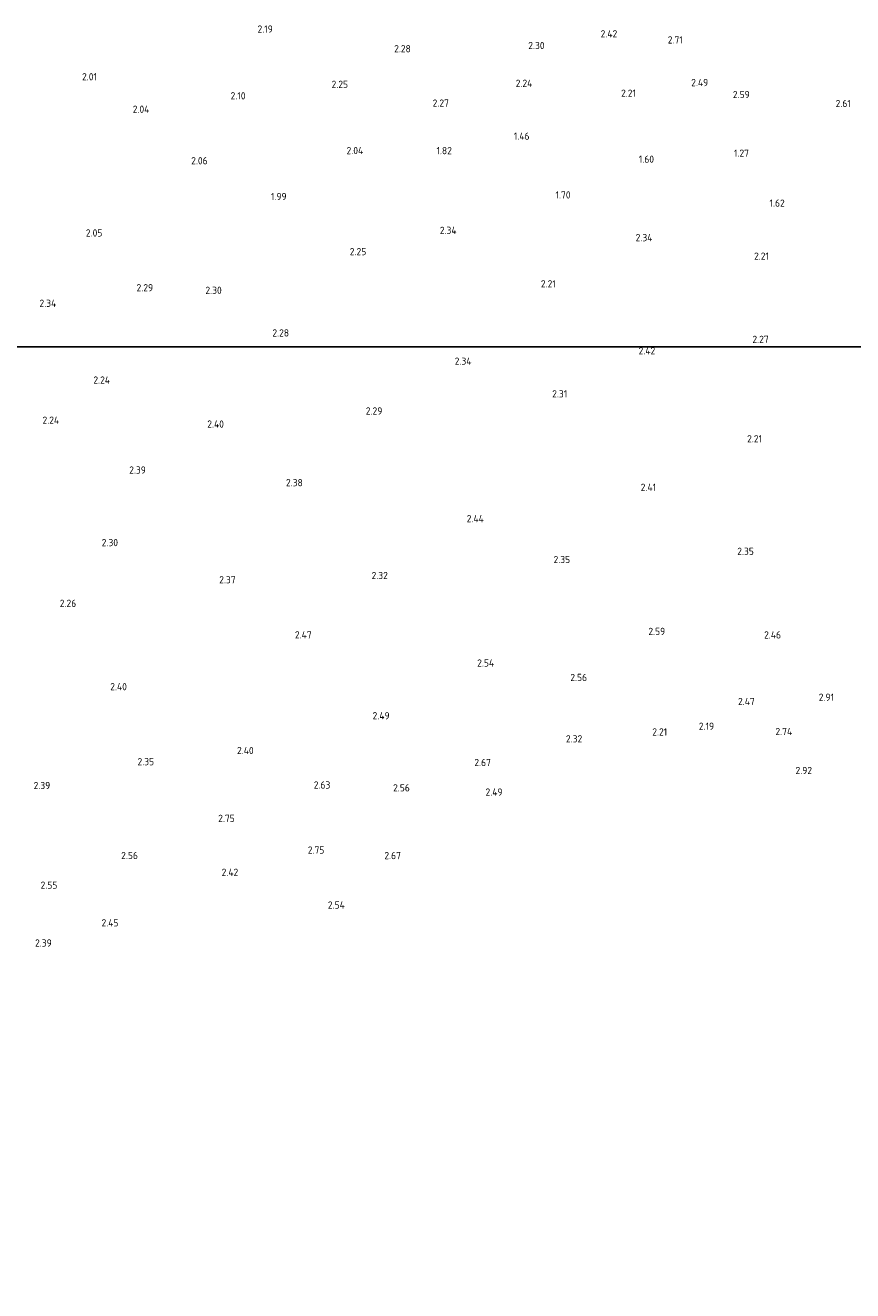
# Model space of a CAD drawing. Extents: x 142114 to 144568, y 416503 to 417776.
# Tile 14 of 33: x 142791 to 142997, y 417149 to 417464. Entities that reach past the tile are written whole.
import ezdxf
from ezdxf.enums import TextEntityAlignment as Align

# ---------------------------------------------------------------- set-up
doc = ezdxf.new("R2010")
doc.units = 0
doc.layers.add('B-ME-OG-HOOGTEPUNT-S', color=7, linetype='Continuous', lineweight=25)
doc.styles.add('NLCS-ISO-ANNOTATIVE-T18', font='NLCS-ISO.ttf', dxfattribs={"height": 1.8})

# ---------------------------------------------------------------- blocks, each defined once
blk = doc.blocks.new('SAL-HOOGTELABEL-SO')
at = {"color": 0, "linetype": 'ByBlock', "lineweight": -2, "style": 'NLCS-ISO-ANNOTATIVE-T18'}
blk.add_attdef('HOOGTE', text='', height=1.8, dxfattribs=at).set_placement((2.79, 0), align=Align.RIGHT)

msp = doc.modelspace()

# ---------------------------------------------------------------- linework, layer by layer
at = {"layer": 'Defpoints'}
msp.add_lwpolyline([(142557.58, 416662.34), (144285.74, 416662.34), (144285.74, 417384.1), (142557.58, 417384.1)], close=True, dxfattribs=at)

# ---------------------------------------------------------------- block references
at = {"layer": 'B-ME-OG-HOOGTEPUNT-S'}
for p, values in [((142849.88, 417462.33, 2.19), {'HOOGTE': '2.19'}), ((142935.67, 417461.14, 2.42), {'HOOGTE': '2.42'}), ((142917.57, 417458.23, 2.3), {'HOOGTE': '2.30'}), ((142951.99, 417459.63, 2.71), {'HOOGTE': '2.71'}), ((142884.25, 417457.44, 2.28), {'HOOGTE': '2.28'}), ((142806.07, 417450.45, 2.01), {'HOOGTE': '2.01'}), ((142868.62, 417448.57, 2.25), {'HOOGTE': '2.25'}), ((142914.52, 417448.82, 2.24), {'HOOGTE': '2.24'}), ((142958.33, 417449, 2.49), {'HOOGTE': '2.49'}), ((142843.08, 417445.72, 2.1), {'HOOGTE': '2.10'}), ((142940.33, 417446.35, 2.21), {'HOOGTE': '2.21'}), ((142968.66, 417446.02, 2.58), {'HOOGTE': '2.59'}), ((142819.13, 417442.36, 2.04), {'HOOGTE': '2.04'}), ((142893.74, 417443.9, 2.27), {'HOOGTE': '2.27'}), ((142993.85, 417443.8, 2.61), {'HOOGTE': '2.61'}), ((142913.82, 417435.67, 1.46), {'HOOGTE': '1.46'}), ((142833.64, 417429.54, 2.06), {'HOOGTE': '2.06'}), ((142872.39, 417432.07, 2.04), {'HOOGTE': '2.04'}), ((142894.48, 417432.05, 1.82), {'HOOGTE': '1.82'}), ((142944.83, 417429.92, 1.59), {'HOOGTE': '1.60'}), ((142968.48, 417431.43, 1.27), {'HOOGTE': '1.27'}), ((142853.31, 417420.62, 1.99), {'HOOGTE': '1.99'}), ((142924.04, 417421.02, 1.7), {'HOOGTE': '1.70'}), ((142977.39, 417418.99, 1.62), {'HOOGTE': '1.62'}), ((142807.42, 417411.56, 2.05), {'HOOGTE': '2.05'}), ((142895.65, 417412.2, 2.33), {'HOOGTE': '2.34'}), ((142944.43, 417410.39, 2.34), {'HOOGTE': '2.34'}), ((142873.15, 417406.92, 2.25), {'HOOGTE': '2.25'}), ((142973.46, 417405.78, 2.21), {'HOOGTE': '2.21'}), ((142820.06, 417397.92, 2.29), {'HOOGTE': '2.29'}), ((142920.36, 417398.89, 2.21), {'HOOGTE': '2.21'}), ((142837.15, 417397.27, 2.3), {'HOOGTE': '2.30'}), ((142795.93, 417394.05, 2.34), {'HOOGTE': '2.34'}), ((142853.92, 417386.66, 2.28), {'HOOGTE': '2.28'}), ((142945.13, 417382.21, 2.42), {'HOOGTE': '2.42'}), ((142973.39, 417385.06, 2.27), {'HOOGTE': '2.27'}), ((142899.36, 417379.63, 2.33), {'HOOGTE': '2.34'}), ((142809.32, 417374.93, 2.24), {'HOOGTE': '2.24'}), ((142923.21, 417371.49, 2.31), {'HOOGTE': '2.31'}), ((142877.15, 417367.23, 2.29), {'HOOGTE': '2.29'}), ((142796.65, 417364.93, 2.24), {'HOOGTE': '2.24'}), ((142837.7, 417363.97, 2.4), {'HOOGTE': '2.40'}), ((142971.73, 417360.29, 2.21), {'HOOGTE': '2.21'}), ((142818.26, 417352.52, 2.39), {'HOOGTE': '2.39'}), ((142857.34, 417349.38, 2.38), {'HOOGTE': '2.38'}), ((142945.34, 417348.22, 2.41), {'HOOGTE': '2.41'}), ((142902.43, 417340.41, 2.44), {'HOOGTE': '2.44'}), ((142811.32, 417334.45, 2.3), {'HOOGTE': '2.30'}), ((142969.7, 417332.28, 2.35), {'HOOGTE': '2.35'}), ((142923.94, 417330.23, 2.35), {'HOOGTE': '2.35'}), ((142878.53, 417326.25, 2.32), {'HOOGTE': '2.32'}), ((142840.61, 417325.2, 2.37), {'HOOGTE': '2.37'}), ((142800.9, 417319.33, 2.26), {'HOOGTE': '2.26'}), ((142859.55, 417311.48, 2.47), {'HOOGTE': '2.47'}), ((142947.62, 417312.34, 2.58), {'HOOGTE': '2.59'}), ((142976.46, 417311.46, 2.46), {'HOOGTE': '2.46'}), ((142905, 417304.47, 2.54), {'HOOGTE': '2.54'}), ((142928.16, 417300.87, 2.56), {'HOOGTE': '2.56'}), ((142813.53, 417298.58, 2.4), {'HOOGTE': '2.40'}), ((142969.92, 417294.89, 2.47), {'HOOGTE': '2.47'}), ((142989.66, 417295.94, 2.91), {'HOOGTE': '2.91'}), ((142878.97, 417291.34, 2.49), {'HOOGTE': '2.49'}), ((142959.79, 417288.72, 2.19), {'HOOGTE': '2.19'}), ((142926.95, 417285.58, 2.32), {'HOOGTE': '2.32'}), ((142948.11, 417287.3, 2.21), {'HOOGTE': '2.21'}), ((142979.24, 417287.4, 2.73), {'HOOGTE': '2.74'}), ((142845.1, 417282.67, 2.4), {'HOOGTE': '2.40'}), ((142820.31, 417279.9, 2.35), {'HOOGTE': '2.35'}), ((142904.2, 417279.68, 2.67), {'HOOGTE': '2.67'}), ((142984.19, 417277.71, 2.92), {'HOOGTE': '2.92'}), ((142794.44, 417273.96, 2.39), {'HOOGTE': '2.39'}), ((142864.2, 417274.09, 2.63), {'HOOGTE': '2.63'}), ((142884.01, 417273.38, 2.56), {'HOOGTE': '2.56'}), ((142907.1, 417272.33, 2.49), {'HOOGTE': '2.49'}), ((142840.4, 417265.78, 2.75), {'HOOGTE': '2.75'}), ((142816.27, 417256.53, 2.56), {'HOOGTE': '2.56'}), ((142862.72, 417257.89, 2.75), {'HOOGTE': '2.75'}), ((142881.79, 417256.51, 2.67), {'HOOGTE': '2.67'}), ((142841.27, 417252.35, 2.42), {'HOOGTE': '2.42'}), ((142796.21, 417249.15, 2.55), {'HOOGTE': '2.55'}), ((142867.81, 417244.2, 2.54), {'HOOGTE': '2.54'}), ((142811.43, 417239.77, 2.45), {'HOOGTE': '2.45'}), ((142794.8, 417234.75, 2.39), {'HOOGTE': '2.39'})]:
    msp.add_blockref('SAL-HOOGTELABEL-SO', p, dxfattribs=at).add_auto_attribs(values)

doc.saveas('drawing.dxf')
